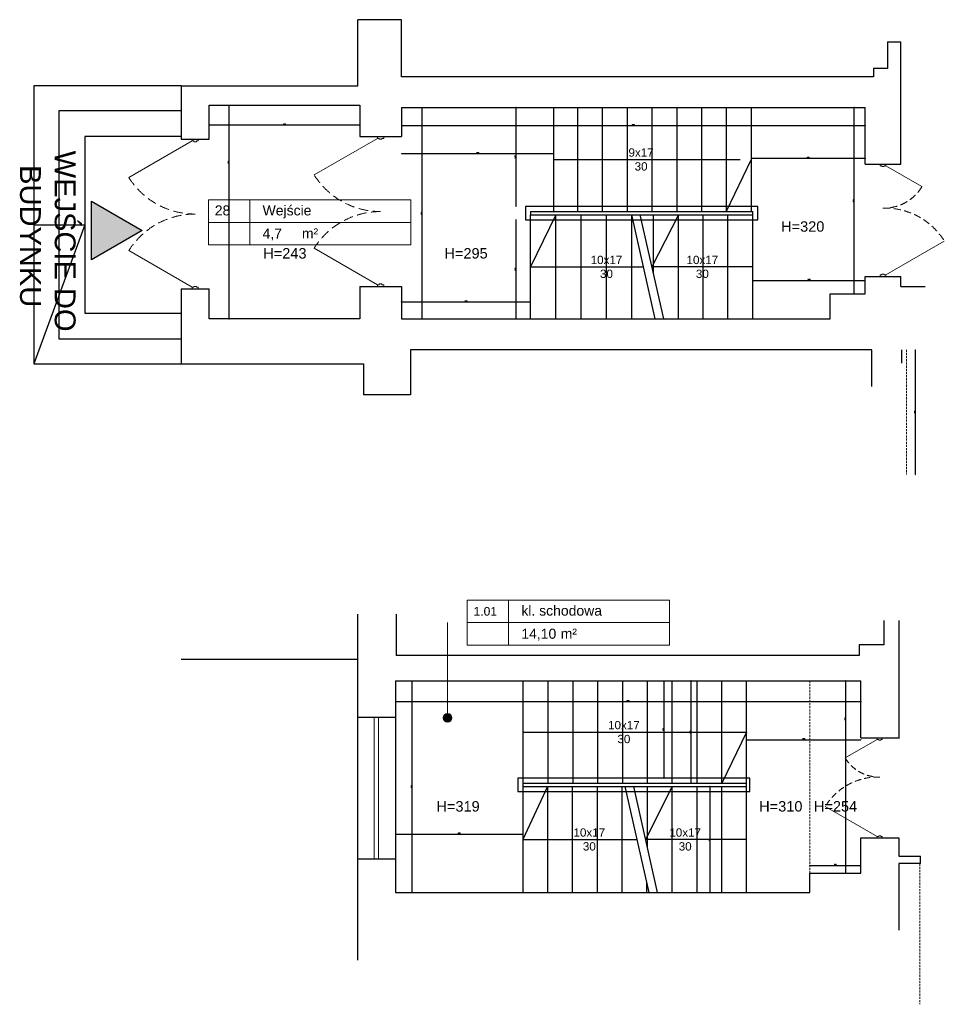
# Model space of a CAD drawing. Header units: millimetres. Extents: x 26866 to 1024070, y -428191 to 408885.
# Tile 3 of 248: x 173684 to 184791, y 134792 to 146620. Entities that reach past the tile are written whole.
import ezdxf
from ezdxf.enums import TextEntityAlignment as Align

# ---------------------------------------------------------------- set-up
doc = ezdxf.new("R2010")
doc.units = ezdxf.units.MM
doc.header["$LTSCALE"] = 2
doc.linetypes.add('HIDDEN', pattern=[9.525, 6.35, -3.175])
doc.linetypes.add('HIDDENX2', pattern=[19.05, 12.7, -6.35])
doc.layers.get('Defpoints').update_dxf_attribs({"color": 1})
for name, color, linetype, lineweight in [('3DPLAN_A_DRZWI', 173, 'Continuous', 5), ('3DPLAN_A_OKNA', 153, 'Continuous', 5), ('3DPLAN_A_TABELKA POMIESZCZEŃ', 7, 'Continuous', 0), ('3DPLAN_A_WYMIAR', 7, 'Continuous', 5), ('3DPLAN_A_WYSOKOŚCI OPIS', 101, 'Continuous', 5), ('3DPLAN_A_WYSOKOŚCI ZMIANA', 144, 'HIDDENX2', 5), ('AW_CERAMIKA', 6, 'Continuous', 9), ('Opisy', 7, 'Continuous', 13)]:
    doc.layers.add(name, color=color, linetype=linetype, lineweight=lineweight)
for name, color, linetype in [('3DPLAN_A_OPIS', 8, 'Continuous'), ('3DPLAN_A_POMIESZCZENIE NUMER', 100, 'Continuous'), ('3DPLAN_K_DZIAŁOWA NISKIE', 134, 'Continuous'), ('3DPLAN_K_NOŚNA', 7, 'Continuous'), ('3DPLAN_K_OBRYS', 243, 'Continuous'), ('3DPLAN_K_OBRYS WIDOK', 242, 'Continuous'), ('A_POMIESZCZENIE OPIS', 100, 'Continuous'), ('A_SCHODY', 6, 'Continuous')]:
    doc.layers.add(name, color=color, linetype=linetype)
doc.styles.add('ARIAL', font='arial.ttf')
doc.styles.add('SIMPLEX8', font='simplex.shx', dxfattribs={"width": 0.8})
doc.dimstyles.new('wymiar 1na100', dxfattribs={"dimtxt": 15, "dimasz": 10, "dimexe": 3, "dimexo": 5, "dimgap": 3, "dimtad": 1, "dimdec": 0, "dimtxsty": 'ARIAL', "dimblk": 'ARCHTICK', "dimcen": 2.5, "dimclrd": 40, "dimclre": 40, "dimclrt": 256, "dimadec": 1, "dimazin": 0, "dimtfac": 1, "dimtdec": 1, "dimtmove": 0, "dimatfit": 3, "dimldrblk": 'OPEN30', "dimfxl": 1.5, "dimfxlon": 1, "dimarcsym": 0})

# ---------------------------------------------------------------- blocks, each defined once
blk = doc.blocks.new('D 2X BEZ FILARKA')
at = {"layer": '3DPLAN_A_DRZWI', "lineweight": 20}
for p, q in [((1.16, 2.03), (25.58, 44.33)), ((98.84, 2.03), (74.42, 44.33))]:
    blk.add_line(p, q, dxfattribs=at)
at = {"layer": '3DPLAN_A_DRZWI'}
for points in [[(0, 2.03), (1.16, 2.03), (1.16, 0.87), (1.74, 0.87), (1.74, -0.87), (1.16, -0.87), (1.16, -2.03), (0, -2.03), (0, 2.03)], [(100, 2.03), (98.84, 2.03), (98.84, 0.87), (98.26, 0.87), (98.26, -0.87), (98.84, -0.87), (98.84, -2.03), (100, -2.03), (100, 2.03)]]:
    blk.add_lwpolyline(points, dxfattribs=at)
at = {"layer": '3DPLAN_A_DRZWI', "linetype": 'HIDDEN', "ltscale": 0.5}
for centre, start, end in [((-2.24, 0.11), 359.87786, 57.81827), ((102.24, 0.11), 122.18173, 180.12214)]:
    blk.add_arc(centre, 52.24, start, end, dxfattribs=at)
blk = doc.blocks.new('tabelka dla tp')
at = {"layer": '3DPLAN_A_TABELKA POMIESZCZEŃ'}
for p, q in [((49.7, 54), (49.7, 0)), ((0, 27), (243.1, 27))]:
    blk.add_line(p, q, dxfattribs=at)
blk.add_lwpolyline([(0, 54), (243.1, 54), (243.1, 0), (0, 0)], close=True, dxfattribs=at)
at = {"layer": '3DPLAN_A_POMIESZCZENIE NUMER', "color": 7, "style": 'ARIAL'}
blk.add_attdef('NUMER', (2.2, 35.4), '', height=12, dxfattribs=at)
at = {"layer": 'A_POMIESZCZENIE OPIS', "insert": (112.2, 19.8), "char_height": 12, "width": 36.412, "attachment_point": 1, "style": 'ARIAL'}
blk.add_mtext('{\\C7;m²}', dxfattribs=at)
at = {"layer": 'A_POMIESZCZENIE OPIS', "color": 7, "style": 'ARIAL'}
for tag, p in [('NAZWA', (51.7, 35.4)), ('POWIERZCHNIA', (51.1, 7.2))]:
    blk.add_attdef(tag, p, '', height=12, dxfattribs=at)
blk = doc.blocks.new('D 2X ASYMETRYCZNE BEZ FILARKA')
at = {"layer": '3DPLAN_A_DRZWI', "lineweight": 20}
for p, q in [((1.43, 2.5), (31.48, 54.55)), ((98.57, 2.5), (80.01, 34.65))]:
    blk.add_line(p, q, dxfattribs=at)
at = {"layer": '3DPLAN_A_DRZWI'}
for points in [[(0, 2.5), (1.43, 2.5), (1.43, 1.07), (2.15, 1.07), (2.15, -1.07), (1.43, -1.07), (1.43, -2.5), (0, -2.5), (0, 2.5)], [(100, 2.5), (98.57, 2.5), (98.57, 1.07), (97.85, 1.07), (97.85, -1.07), (98.57, -1.07), (98.57, -2.5), (100, -2.5), (100, 2.5)]]:
    blk.add_lwpolyline(points, dxfattribs=at)
at = {"layer": '3DPLAN_A_DRZWI', "linetype": 'HIDDEN', "lineweight": 15, "ltscale": 0.5}
for centre, radius, start, end in [((-0.79, 2.03), 61.64, 358.10848, 58.42822), ((100.32, 0.76), 39.51, 120.93252, 181.10913)]:
    blk.add_arc(centre, radius, start, end, dxfattribs=at)
blk = doc.blocks.new('WEJŚCIE')
at = {"layer": '3DPLAN_A_OPIS'}
blk.add_hatch(color=256, dxfattribs=at).paths.add_polyline_path([(-35.2, -60.9), (0, 0), (35.2, -60.9)])
blk.add_lwpolyline([(35.2, -60.9), (-35.2, -60.9), (0, 0)], close=True, dxfattribs=at)
at = {"layer": '3DPLAN_A_OPIS', "style": 'ARIAL'}
for s, p in [('WEJŚCIE DO', (-96, -105.1)), ('BUDYNKU', (-78.7, -146.8))]:
    blk.add_text(s, height=25, dxfattribs=at).set_placement(p)
blk = doc.blocks.new('_ArchTick')
at = {"color": 0, "linetype": 'ByBlock', "const_width": 0.15}
blk.add_lwpolyline([(-0.5, -0.5), (0.5, 0.5)], dxfattribs=at)
blk = doc.blocks.new('*D4587')
at = {"layer": '3DPLAN_A_WYMIAR', "color": 40, "lineweight": -2}
for p, q in [((176198, 145595), (176203, 145595)), ((176198, 143025), (176203, 143025))]:
    blk.add_line(p, q, dxfattribs=at)
at = {"layer": '3DPLAN_A_WYMIAR', "lineweight": -2}
blk.add_line((176200, 143025), (176200, 145595), dxfattribs=at)
at = {"layer": 'Defpoints', "color": 0}
for p in [(175960, 145595), (176200, 145595), (175960, 143025)]:
    blk.add_point(p, dxfattribs=at)
at = {"layer": '3DPLAN_A_WYMIAR', "lineweight": -2, "xscale": 10, "yscale": 10, "zscale": 10}
for p, rotation in [((176200, 145595), 90), ((176200, 143025), 270)]:
    blk.add_blockref('_ArchTick', p, dxfattribs=dict(at, rotation=rotation))
at = {"layer": '3DPLAN_A_WYMIAR', "insert": (176192, 144908), "char_height": 10, "attachment_point": 5, "rotation": 90, "style": 'SIMPLEX8'}
blk.add_mtext('2570', dxfattribs=at)
blk = doc.blocks.new('_OPEN30')
at = {"color": 0, "linetype": 'ByBlock', "lineweight": -2}
for q in [(-1, 0.3), (-1, -0.3), (-1, 0)]:
    blk.add_line((0, 0), q, dxfattribs=at)
blk = doc.blocks.new('*D4588')
at = {"layer": '3DPLAN_A_WYMIAR', "color": 40, "lineweight": -2}
for p, q in [((175960, 145358), (175960, 145353)), ((177770, 145358), (177770, 145353))]:
    blk.add_line(p, q, dxfattribs=at)
at = {"layer": '3DPLAN_A_WYMIAR', "lineweight": -2}
blk.add_line((175960, 145356), (177770, 145356), dxfattribs=at)
at = {"layer": 'Defpoints', "color": 0}
for p in [(175960, 145595), (177770, 145595), (177770, 145356)]:
    blk.add_point(p, dxfattribs=at)
at = {"layer": '3DPLAN_A_WYMIAR', "lineweight": -2, "xscale": 10, "yscale": 10, "zscale": 10, "rotation": 180}
blk.add_blockref('_ArchTick', (175960, 145356), dxfattribs=at)
at = {"layer": '3DPLAN_A_WYMIAR', "lineweight": -2, "xscale": 10, "yscale": 10, "zscale": 10}
blk.add_blockref('_ArchTick', (177770, 145356), dxfattribs=at)
at = {"layer": '3DPLAN_A_WYMIAR', "insert": (176865, 145364), "char_height": 10, "attachment_point": 5, "style": 'SIMPLEX8'}
blk.add_mtext('1810', dxfattribs=at)
blk = doc.blocks.new('*D4589')
at = {"layer": '3DPLAN_A_WYMIAR', "color": 40, "lineweight": -2}
for p, q in [((178270, 145350), (178270, 145346)), ((183840, 145350), (183840, 145346))]:
    blk.add_line(p, q, dxfattribs=at)
at = {"layer": '3DPLAN_A_WYMIAR', "lineweight": -2}
blk.add_line((178270, 145349), (183840, 145349), dxfattribs=at)
at = {"layer": 'Defpoints', "color": 0}
for p in [(178270, 145565), (183840, 145565), (183840, 145349)]:
    blk.add_point(p, dxfattribs=at)
at = {"layer": '3DPLAN_A_WYMIAR', "lineweight": -2, "xscale": 10, "yscale": 10, "zscale": 10, "rotation": 180}
blk.add_blockref('_ArchTick', (178270, 145349), dxfattribs=at)
at = {"layer": '3DPLAN_A_WYMIAR', "lineweight": -2, "xscale": 10, "yscale": 10, "zscale": 10}
blk.add_blockref('_ArchTick', (183840, 145349), dxfattribs=at)
at = {"layer": '3DPLAN_A_WYMIAR', "insert": (181055, 145357), "char_height": 10, "attachment_point": 5, "style": 'SIMPLEX8'}
blk.add_mtext('5570', dxfattribs=at)
blk = doc.blocks.new('*D4590')
at = {"layer": '3DPLAN_A_WYMIAR', "color": 40, "lineweight": -2}
for p, q in [((178518, 145565), (178523, 145565)), ((178518, 143025), (178523, 143025))]:
    blk.add_line(p, q, dxfattribs=at)
at = {"layer": '3DPLAN_A_WYMIAR', "lineweight": -2}
blk.add_line((178520, 143025), (178520, 145565), dxfattribs=at)
at = {"layer": 'Defpoints', "color": 0}
for p in [(178270, 145565), (178520, 145565), (178270, 143025)]:
    blk.add_point(p, dxfattribs=at)
at = {"layer": '3DPLAN_A_WYMIAR', "lineweight": -2, "xscale": 10, "yscale": 10, "zscale": 10}
for p, rotation in [((178520, 145565), 90), ((178520, 143025), 270)]:
    blk.add_blockref('_ArchTick', p, dxfattribs=dict(at, rotation=rotation))
at = {"layer": '3DPLAN_A_WYMIAR', "insert": (178512, 144295), "char_height": 10, "attachment_point": 5, "rotation": 90, "style": 'SIMPLEX8'}
blk.add_mtext('2540', dxfattribs=at)
blk = doc.blocks.new('*D4591')
at = {"layer": '3DPLAN_A_WYMIAR', "color": 40, "lineweight": -2}
for p, q in [((183711, 145565), (183707, 145565)), ((183711, 143325), (183707, 143325))]:
    blk.add_line(p, q, dxfattribs=at)
at = {"layer": '3DPLAN_A_WYMIAR', "lineweight": -2}
blk.add_line((183710, 143325), (183710, 145565), dxfattribs=at)
at = {"layer": 'Defpoints', "color": 0}
for p in [(183710, 145565), (183840, 145565), (183840, 143325)]:
    blk.add_point(p, dxfattribs=at)
at = {"layer": '3DPLAN_A_WYMIAR', "lineweight": -2, "xscale": 10, "yscale": 10, "zscale": 10}
for p, rotation in [((183710, 145565), 90), ((183710, 143325), 270)]:
    blk.add_blockref('_ArchTick', p, dxfattribs=dict(at, rotation=rotation))
at = {"layer": '3DPLAN_A_WYMIAR', "insert": (183702, 144445), "char_height": 10, "attachment_point": 5, "rotation": 90, "style": 'SIMPLEX8'}
blk.add_mtext('2240', dxfattribs=at)
blk = doc.blocks.new('*D4592')
at = {"layer": '3DPLAN_A_WYMIAR', "color": 40, "lineweight": -2}
for p, q in [((182490, 143487), (182490, 143492)), ((183840, 143487), (183840, 143492))]:
    blk.add_line(p, q, dxfattribs=at)
at = {"layer": '3DPLAN_A_WYMIAR', "lineweight": -2}
blk.add_line((182490, 143489), (183840, 143489), dxfattribs=at)
at = {"layer": 'Defpoints', "color": 0}
for p in [(183840, 143489), (182490, 143308), (183840, 143325)]:
    blk.add_point(p, dxfattribs=at)
at = {"layer": '3DPLAN_A_WYMIAR', "lineweight": -2, "xscale": 10, "yscale": 10, "zscale": 10, "rotation": 180}
blk.add_blockref('_ArchTick', (182490, 143489), dxfattribs=at)
at = {"layer": '3DPLAN_A_WYMIAR', "lineweight": -2, "xscale": 10, "yscale": 10, "zscale": 10}
blk.add_blockref('_ArchTick', (183840, 143489), dxfattribs=at)
at = {"layer": '3DPLAN_A_WYMIAR', "insert": (183165, 143497), "char_height": 10, "attachment_point": 5, "style": 'SIMPLEX8'}
blk.add_mtext('1350', dxfattribs=at)
blk = doc.blocks.new('*D4595')
at = {"layer": '3DPLAN_A_WYMIAR', "color": 40, "lineweight": -2}
for p, q in [((184445, 142655), (184449, 142655)), ((184445, 141155), (184449, 141155))]:
    blk.add_line(p, q, dxfattribs=at)
at = {"layer": '3DPLAN_A_WYMIAR', "lineweight": -2}
blk.add_line((184446, 141155), (184446, 142655), dxfattribs=at)
at = {"layer": 'Defpoints', "color": 0}
for p in [(184338, 142655), (184446, 142655), (184120, 141155)]:
    blk.add_point(p, dxfattribs=at)
at = {"layer": '3DPLAN_A_WYMIAR', "lineweight": -2, "xscale": 10, "yscale": 10, "zscale": 10}
for p, rotation in [((184446, 142655), 90), ((184446, 141155), 270)]:
    blk.add_blockref('_ArchTick', p, dxfattribs=dict(at, rotation=rotation))
at = {"layer": '3DPLAN_A_WYMIAR', "insert": (184438, 141905), "char_height": 10, "attachment_point": 5, "rotation": 90, "style": 'SIMPLEX8'}
blk.add_mtext('1500', dxfattribs=at)
blk = doc.blocks.new('*D4596')
at = {"layer": '3DPLAN_A_WYMIAR', "color": 40, "lineweight": -2}
for p, q in [((182470, 144957), (182470, 144953)), ((183840, 144957), (183840, 144953))]:
    blk.add_line(p, q, dxfattribs=at)
at = {"layer": '3DPLAN_A_WYMIAR', "lineweight": -2}
blk.add_line((182470, 144956), (183840, 144956), dxfattribs=at)
at = {"layer": 'Defpoints', "color": 0}
for p in [(182470, 145106), (183840, 145106), (183840, 144956)]:
    blk.add_point(p, dxfattribs=at)
at = {"layer": '3DPLAN_A_WYMIAR', "lineweight": -2, "xscale": 10, "yscale": 10, "zscale": 10, "rotation": 180}
blk.add_blockref('_ArchTick', (182470, 144956), dxfattribs=at)
at = {"layer": '3DPLAN_A_WYMIAR', "lineweight": -2, "xscale": 10, "yscale": 10, "zscale": 10}
blk.add_blockref('_ArchTick', (183840, 144956), dxfattribs=at)
at = {"layer": '3DPLAN_A_WYMIAR', "insert": (183155, 144964), "char_height": 10, "attachment_point": 5, "style": 'SIMPLEX8'}
blk.add_mtext('1370', dxfattribs=at)
blk = doc.blocks.new('*D4597')
at = {"layer": '3DPLAN_A_WYMIAR', "color": 40, "lineweight": -2}
for p, q in [((178270, 145012), (178270, 145008)), ((180098, 145012), (180098, 145008))]:
    blk.add_line(p, q, dxfattribs=at)
at = {"layer": '3DPLAN_A_WYMIAR', "lineweight": -2}
blk.add_line((178270, 145011), (180098, 145011), dxfattribs=at)
at = {"layer": 'Defpoints', "color": 0}
for p in [(178270, 145215), (180098, 145215), (180098, 145011)]:
    blk.add_point(p, dxfattribs=at)
at = {"layer": '3DPLAN_A_WYMIAR', "lineweight": -2, "xscale": 10, "yscale": 10, "zscale": 10, "rotation": 180}
blk.add_blockref('_ArchTick', (178270, 145011), dxfattribs=at)
at = {"layer": '3DPLAN_A_WYMIAR', "lineweight": -2, "xscale": 10, "yscale": 10, "zscale": 10}
blk.add_blockref('_ArchTick', (180098, 145011), dxfattribs=at)
at = {"layer": '3DPLAN_A_WYMIAR', "insert": (179184, 145019), "char_height": 10, "attachment_point": 5, "style": 'SIMPLEX8'}
blk.add_mtext('1828', dxfattribs=at)
blk = doc.blocks.new('*D4598')
at = {"layer": '3DPLAN_A_WYMIAR', "color": 40, "lineweight": -2}
for p, q in [((178270, 143229), (178270, 143234)), ((179820, 143229), (179820, 143234))]:
    blk.add_line(p, q, dxfattribs=at)
at = {"layer": '3DPLAN_A_WYMIAR', "lineweight": -2}
blk.add_line((178270, 143231), (179820, 143231), dxfattribs=at)
at = {"layer": 'Defpoints', "color": 0}
for p in [(179820, 143231), (178270, 143025), (179820, 143025)]:
    blk.add_point(p, dxfattribs=at)
at = {"layer": '3DPLAN_A_WYMIAR', "lineweight": -2, "xscale": 10, "yscale": 10, "zscale": 10, "rotation": 180}
blk.add_blockref('_ArchTick', (178270, 143231), dxfattribs=at)
at = {"layer": '3DPLAN_A_WYMIAR', "lineweight": -2, "xscale": 10, "yscale": 10, "zscale": 10}
blk.add_blockref('_ArchTick', (179820, 143231), dxfattribs=at)
at = {"layer": '3DPLAN_A_WYMIAR', "insert": (179045, 143239), "char_height": 10, "attachment_point": 5, "style": 'SIMPLEX8'}
blk.add_mtext('1550', dxfattribs=at)
blk = doc.blocks.new('*D4599')
at = {"layer": '3DPLAN_A_WYMIAR', "color": 40, "lineweight": -2}
for p, q in [((179647, 145565), (179643, 145565)), ((179647, 144375), (179643, 144375))]:
    blk.add_line(p, q, dxfattribs=at)
at = {"layer": '3DPLAN_A_WYMIAR', "lineweight": -2}
blk.add_line((179646, 145565), (179646, 144375), dxfattribs=at)
at = {"layer": 'Defpoints', "color": 0}
for p in [(180098, 145565), (179646, 144375), (180098, 144375)]:
    blk.add_point(p, dxfattribs=at)
at = {"layer": '3DPLAN_A_WYMIAR', "lineweight": -2, "xscale": 10, "yscale": 10, "zscale": 10}
for p, rotation in [((179646, 145565), 90), ((179646, 144375), 270)]:
    blk.add_blockref('_ArchTick', p, dxfattribs=dict(at, rotation=rotation))
at = {"layer": '3DPLAN_A_WYMIAR', "insert": (179638, 144970), "char_height": 10, "attachment_point": 5, "rotation": 90, "style": 'SIMPLEX8'}
blk.add_mtext('1190', dxfattribs=at)
blk = doc.blocks.new('*D4600')
at = {"layer": '3DPLAN_A_WYMIAR', "color": 40, "lineweight": -2}
for p, q in [((179647, 144215), (179643, 144215)), ((179647, 143025), (179643, 143025))]:
    blk.add_line(p, q, dxfattribs=at)
at = {"layer": '3DPLAN_A_WYMIAR', "lineweight": -2}
blk.add_line((179646, 144215), (179646, 143025), dxfattribs=at)
at = {"layer": 'Defpoints', "color": 0}
for p in [(179820, 144215), (179646, 143025), (179820, 143025)]:
    blk.add_point(p, dxfattribs=at)
at = {"layer": '3DPLAN_A_WYMIAR', "lineweight": -2, "xscale": 10, "yscale": 10, "zscale": 10}
for p, rotation in [((179646, 144215), 90), ((179646, 143025), 270)]:
    blk.add_blockref('_ArchTick', p, dxfattribs=dict(at, rotation=rotation))
at = {"layer": '3DPLAN_A_WYMIAR', "insert": (179638, 143620), "char_height": 10, "attachment_point": 5, "rotation": 90, "style": 'SIMPLEX8'}
blk.add_mtext('1190', dxfattribs=at)
blk = doc.blocks.new('*D4601')
at = {"layer": '3DPLAN_A_WYMIAR', "color": 40, "lineweight": -2}
for p, q in [((178397, 138677), (178401, 138677)), ((178397, 136137), (178401, 136137))]:
    blk.add_line(p, q, dxfattribs=at)
at = {"layer": '3DPLAN_A_WYMIAR', "lineweight": -2}
blk.add_line((178398, 136137), (178398, 138677), dxfattribs=at)
at = {"layer": 'Defpoints', "color": 0}
for p in [(178197, 138677), (178398, 138677), (178197, 136137)]:
    blk.add_point(p, dxfattribs=at)
at = {"layer": '3DPLAN_A_WYMIAR', "lineweight": -2, "xscale": 10, "yscale": 10, "zscale": 10}
for p, rotation in [((178398, 138677), 90), ((178398, 136137), 270)]:
    blk.add_blockref('_ArchTick', p, dxfattribs=dict(at, rotation=rotation))
at = {"layer": '3DPLAN_A_WYMIAR', "insert": (178390, 137407), "char_height": 10, "attachment_point": 5, "rotation": 90, "style": 'SIMPLEX8'}
blk.add_mtext('2540', dxfattribs=at)
blk = doc.blocks.new('*D4602')
at = {"layer": '3DPLAN_A_WYMIAR', "color": 40, "lineweight": -2}
for p, q in [((178197, 138432), (178197, 138427)), ((183787, 138432), (183787, 138427))]:
    blk.add_line(p, q, dxfattribs=at)
at = {"layer": '3DPLAN_A_WYMIAR', "lineweight": -2}
blk.add_line((178197, 138430), (183787, 138430), dxfattribs=at)
at = {"layer": 'Defpoints', "color": 0}
for p in [(178197, 138677), (183787, 138677), (183787, 138430)]:
    blk.add_point(p, dxfattribs=at)
at = {"layer": '3DPLAN_A_WYMIAR', "lineweight": -2, "xscale": 10, "yscale": 10, "zscale": 10, "rotation": 180}
blk.add_blockref('_ArchTick', (178197, 138430), dxfattribs=at)
at = {"layer": '3DPLAN_A_WYMIAR', "lineweight": -2, "xscale": 10, "yscale": 10, "zscale": 10}
blk.add_blockref('_ArchTick', (183787, 138430), dxfattribs=at)
at = {"layer": '3DPLAN_A_WYMIAR', "insert": (180992, 138438), "char_height": 10, "attachment_point": 5, "style": 'SIMPLEX8'}
blk.add_mtext('5590', dxfattribs=at)
blk = doc.blocks.new('*D4603')
at = {"layer": '3DPLAN_A_WYMIAR', "color": 40, "lineweight": -2}
for p, q in [((183177, 136459), (183177, 136464)), ((183787, 136459), (183787, 136464))]:
    blk.add_line(p, q, dxfattribs=at)
at = {"layer": '3DPLAN_A_WYMIAR', "lineweight": -2}
blk.add_line((183177, 136461), (183787, 136461), dxfattribs=at)
at = {"layer": 'Defpoints', "color": 0}
for p in [(183787, 136461), (183177, 136367), (183787, 136367)]:
    blk.add_point(p, dxfattribs=at)
at = {"layer": '3DPLAN_A_WYMIAR', "lineweight": -2, "xscale": 10, "yscale": 10, "zscale": 10, "rotation": 180}
blk.add_blockref('_ArchTick', (183177, 136461), dxfattribs=at)
at = {"layer": '3DPLAN_A_WYMIAR', "lineweight": -2, "xscale": 10, "yscale": 10, "zscale": 10}
blk.add_blockref('_ArchTick', (183787, 136461), dxfattribs=at)
at = {"layer": '3DPLAN_A_WYMIAR', "insert": (183482, 136469), "char_height": 10, "attachment_point": 5, "style": 'SIMPLEX8'}
blk.add_mtext('610', dxfattribs=at)
blk = doc.blocks.new('*D4604')
at = {"layer": '3DPLAN_A_WYMIAR', "color": 40, "lineweight": -2}
for p, q in [((183609, 138677), (183605, 138677)), ((183609, 136367), (183605, 136367))]:
    blk.add_line(p, q, dxfattribs=at)
at = {"layer": '3DPLAN_A_WYMIAR', "lineweight": -2}
blk.add_line((183608, 136367), (183608, 138677), dxfattribs=at)
at = {"layer": 'Defpoints', "color": 0}
for p in [(183608, 138677), (183787, 138677), (183787, 136367)]:
    blk.add_point(p, dxfattribs=at)
at = {"layer": '3DPLAN_A_WYMIAR', "lineweight": -2, "xscale": 10, "yscale": 10, "zscale": 10}
for p, rotation in [((183608, 138677), 90), ((183608, 136367), 270)]:
    blk.add_blockref('_ArchTick', p, dxfattribs=dict(at, rotation=rotation))
at = {"layer": '3DPLAN_A_WYMIAR', "insert": (183600, 138219), "char_height": 10, "attachment_point": 5, "rotation": 90, "style": 'SIMPLEX8'}
blk.add_mtext('2310', dxfattribs=at)
blk = doc.blocks.new('*D4609')
at = {"layer": '3DPLAN_A_WYMIAR', "color": 40, "lineweight": -2}
for p, q in [((182417, 137971), (182417, 137967)), ((183787, 137971), (183787, 137967))]:
    blk.add_line(p, q, dxfattribs=at)
at = {"layer": '3DPLAN_A_WYMIAR', "lineweight": -2}
blk.add_line((182417, 137970), (183787, 137970), dxfattribs=at)
at = {"layer": 'Defpoints', "color": 0}
for p in [(182417, 138230), (183787, 138230), (183787, 137970)]:
    blk.add_point(p, dxfattribs=at)
at = {"layer": '3DPLAN_A_WYMIAR', "lineweight": -2, "xscale": 10, "yscale": 10, "zscale": 10, "rotation": 180}
blk.add_blockref('_ArchTick', (182417, 137970), dxfattribs=at)
at = {"layer": '3DPLAN_A_WYMIAR', "lineweight": -2, "xscale": 10, "yscale": 10, "zscale": 10}
blk.add_blockref('_ArchTick', (183787, 137970), dxfattribs=at)
at = {"layer": '3DPLAN_A_WYMIAR', "insert": (183102, 137978), "char_height": 10, "attachment_point": 5, "style": 'SIMPLEX8'}
blk.add_mtext('1370', dxfattribs=at)
blk = doc.blocks.new('*D4610')
at = {"layer": '3DPLAN_A_WYMIAR', "color": 40, "lineweight": -2}
for p, q in [((178197, 136838), (178197, 136834)), ((179727, 136838), (179727, 136834))]:
    blk.add_line(p, q, dxfattribs=at)
at = {"layer": '3DPLAN_A_WYMIAR', "lineweight": -2}
blk.add_line((178197, 136837), (179727, 136837), dxfattribs=at)
at = {"layer": 'Defpoints', "color": 0}
for p in [(178197, 137074), (179727, 137074), (179727, 136837)]:
    blk.add_point(p, dxfattribs=at)
at = {"layer": '3DPLAN_A_WYMIAR', "lineweight": -2, "xscale": 10, "yscale": 10, "zscale": 10, "rotation": 180}
blk.add_blockref('_ArchTick', (178197, 136837), dxfattribs=at)
at = {"layer": '3DPLAN_A_WYMIAR', "lineweight": -2, "xscale": 10, "yscale": 10, "zscale": 10}
blk.add_blockref('_ArchTick', (179727, 136837), dxfattribs=at)
at = {"layer": '3DPLAN_A_WYMIAR', "insert": (178962, 136845), "char_height": 10, "attachment_point": 5, "style": 'SIMPLEX8'}
blk.add_mtext('1530', dxfattribs=at)
blk = doc.blocks.new('*D4611')
at = {"layer": '3DPLAN_A_WYMIAR', "color": 40, "lineweight": -2}
for p, q in [((181750, 138677), (181746, 138677)), ((181750, 137447), (181746, 137447))]:
    blk.add_line(p, q, dxfattribs=at)
at = {"layer": '3DPLAN_A_WYMIAR', "lineweight": -2}
blk.add_line((181749, 137447), (181749, 138677), dxfattribs=at)
at = {"layer": 'Defpoints', "color": 0}
for p in [(181749, 138677), (181821, 138677), (181821, 137447)]:
    blk.add_point(p, dxfattribs=at)
at = {"layer": '3DPLAN_A_WYMIAR', "lineweight": -2, "xscale": 10, "yscale": 10, "zscale": 10}
for p, rotation in [((181749, 138677), 90), ((181749, 137447), 270)]:
    blk.add_blockref('_ArchTick', p, dxfattribs=dict(at, rotation=rotation))
at = {"layer": '3DPLAN_A_WYMIAR', "insert": (181741, 138062), "char_height": 10, "attachment_point": 5, "rotation": 90, "style": 'SIMPLEX8'}
blk.add_mtext('1230', dxfattribs=at)
blk = doc.blocks.new('*D4612')
at = {"layer": 'AW_CERAMIKA', "color": 40, "lineweight": -2}
for p, q in [((181975, 137407), (181971, 137407)), ((181974, 137407), (181974, 136137)), ((181975, 136137), (181971, 136137))]:
    blk.add_line(p, q, dxfattribs=at)
at = {"layer": 'Defpoints', "color": 0}
for p in [(182041, 137407), (181974, 136137), (182003, 136137)]:
    blk.add_point(p, dxfattribs=at)
at = {"layer": 'AW_CERAMIKA', "color": 40, "lineweight": -2, "xscale": 10, "yscale": 10, "zscale": 10}
for p, rotation in [((181974, 137407), 90), ((181974, 136137), 270)]:
    blk.add_blockref('_ArchTick', p, dxfattribs=dict(at, rotation=rotation))
at = {"layer": 'AW_CERAMIKA', "insert": (181963, 136772), "char_height": 15, "attachment_point": 5, "rotation": 90, "style": 'ARIAL'}
blk.add_mtext('1270', dxfattribs=at)
blk = doc.blocks.new('*D4613')
at = {"layer": '3DPLAN_A_WYMIAR', "color": 40, "lineweight": -2}
for p, q in [((181424, 138677), (181428, 138677)), ((181424, 137507), (181428, 137507))]:
    blk.add_line(p, q, dxfattribs=at)
at = {"layer": '3DPLAN_A_WYMIAR', "lineweight": -2}
blk.add_line((181425, 137507), (181425, 138677), dxfattribs=at)
at = {"layer": 'Defpoints', "color": 0}
for p in [(181225, 138677), (181425, 138677), (181225, 137507)]:
    blk.add_point(p, dxfattribs=at)
at = {"layer": '3DPLAN_A_WYMIAR', "lineweight": -2, "xscale": 10, "yscale": 10, "zscale": 10}
for p, rotation in [((181425, 138677), 90), ((181425, 137507), 270)]:
    blk.add_blockref('_ArchTick', p, dxfattribs=dict(at, rotation=rotation))
at = {"layer": '3DPLAN_A_WYMIAR', "insert": (181417, 138092), "char_height": 10, "attachment_point": 5, "rotation": 90, "style": 'SIMPLEX8'}
blk.add_mtext('1170', dxfattribs=at)

msp = doc.modelspace()

# ---------------------------------------------------------------- hatches: boundary and pattern name
at = {"layer": 'Opisy', "ltscale": 0.5}
h = msp.add_hatch(color=256, dxfattribs=at)
h.dxf.hatch_style = 1
h.paths.add_polyline_path([(178809, 138182.7), (178809, 138281.7, 0.7333599)])
h.paths.add_polyline_path([(178809, 138281.7), (178809, 138182.7, 0.0764645), (178824.6, 138180.3, 1.1655909)])

# ---------------------------------------------------------------- linework, layer by layer
at = {"layer": '3DPLAN_A_OKNA'}
for p, q in [((177944.2, 136536.6), (177944.2, 138236.6)), ((177994.2, 138236.6), (177994.2, 136536.6))]:
    msp.add_line(p, q, dxfattribs=at)
at = {"layer": '3DPLAN_A_TABELKA POMIESZCZEŃ', "ltscale": 0.5}
msp.add_line((178824.6, 139377.1), (178824.6, 138232.2), dxfattribs=at)
at = {"layer": '3DPLAN_A_WYSOKOŚCI ZMIANA'}
for p, q in [((184338.4, 142655.3), (184338.4, 141155.3)), ((183176.7, 136366.6), (183176.7, 138676.6)), ((184496.7, 136481.6), (184496.7, 134791.6))]:
    msp.add_line(p, q, dxfattribs=at)
at = {"layer": '3DPLAN_K_DZIAŁOWA NISKIE'}
msp.add_line((178196.7, 138236.6), (178196.7, 136536.6), dxfattribs=at)
at = {"layer": '3DPLAN_K_NOŚNA'}
for p, q in [((178269.9, 146620.3), (177744.9, 146620.3)), ((178269.9, 145935.3), (178269.9, 146620.3)), ((184109.9, 146355.3), (184269.9, 146355.3)), ((184109.9, 146355.3), (184109.9, 146035.3)), ((184269.9, 144885.3), (184269.9, 146355.3)), ((184109.9, 146035.3), (183939.9, 146035.3)), ((183939.9, 146035.3), (183939.9, 145935.3)), ((183939.9, 145935.3), (178269.9, 145935.3)), ((175959.9, 145185.3), (175959.9, 145595.3)), ((175959.9, 145595.3), (177769.9, 145595.3)), ((177769.9, 145595.3), (177769.9, 145215.3)), ((178269.9, 145565.3), (178269.9, 145215.3)), ((178269.9, 145565.3), (183839.9, 145565.3)), ((183839.9, 144885.3), (183839.9, 145565.3)), ((175624.9, 145185.3), (175959.9, 145185.3)), ((177769.9, 145215.3), (178269.9, 145215.3)), ((183839.9, 144885.3), (184269.9, 144885.3)), ((183839.9, 143535.3), (184269.9, 143535.3)), ((183839.9, 143325.3), (183839.9, 143535.3)), ((184269.9, 143415.3), (184269.9, 143535.3)), ((175624.9, 143385.3), (175959.9, 143385.3)), ((175959.9, 143025.3), (175959.9, 143385.3)), ((177769.9, 143415.3), (177769.9, 143025.3)), ((177769.9, 143415.3), (178269.9, 143415.3)), ((178269.9, 143415.3), (178269.9, 143025.3)), ((184269.9, 143415.3), (184559.9, 143415.3)), ((183419.9, 143025.3), (183419.9, 143325.3)), ((183419.9, 143325.3), (183839.9, 143325.3)), ((177769.9, 143025.3), (175959.9, 143025.3)), ((178269.9, 143025.3), (183419.9, 143025.3)), ((178379.9, 142655.3), (178379.9, 142115.3)), ((183919.9, 142655.3), (178379.9, 142655.3)), ((183919.9, 142215.3), (183919.9, 142655.3)), ((184279.9, 142495.3), (184279.9, 142655.3)), ((178379.9, 142115.3), (177814.9, 142115.3)), ((178206.7, 139478.1), (178206.7, 138981.6)), ((184066.7, 139401.6), (184066.7, 139111.6)), ((184246.7, 139401.6), (184246.7, 137986.6)), ((184066.7, 139111.6), (183766.7, 139111.6)), ((183766.7, 139111.6), (183766.7, 138981.6)), ((183766.7, 138981.6), (178206.7, 138981.6)), ((178196.7, 138676.6), (178196.7, 138236.6)), ((178196.7, 138676.6), (183786.7, 138676.6)), ((183786.7, 137991.6), (183786.7, 138676.6)), ((178196.7, 138236.6), (177741.7, 138236.6)), ((183786.7, 137991.6), (184246.7, 137991.6)), ((183786.7, 136366.6), (183786.7, 136791.6)), ((183786.7, 136791.6), (184246.7, 136791.6)), ((184246.7, 136791.6), (184246.7, 136571.6)), ((178196.7, 136536.6), (177741.7, 136536.6)), ((178196.7, 136536.6), (178196.7, 136136.6)), ((184246.7, 136571.6), (184506.7, 136571.6)), ((184506.7, 136481.6), (184506.7, 136571.6)), ((184506.7, 136481.6), (184246.7, 136481.6)), ((184246.7, 136481.6), (184246.7, 135681.6)), ((183176.7, 136136.6), (183176.7, 136366.6)), ((183176.7, 136366.6), (183786.7, 136366.6)), ((181215.7, 136265.6), (181215.7, 136136.6)), ((178196.7, 136136.6), (183176.7, 136136.6))]:
    msp.add_line(p, q, dxfattribs=at)
msp.add_lwpolyline([(179666.7, 137346.6), (182456.7, 137346.6), (182456.7, 137506.6), (179666.7, 137506.6)], close=True, dxfattribs=at)
at = {"layer": '3DPLAN_K_OBRYS'}
for p, q in [((177744.9, 145825.3), (177744.9, 146620.3)), ((175624.9, 145825.3), (177744.9, 145825.3)), ((175624.9, 145825.3), (175624.9, 145185.3)), ((175624.9, 143385.3), (175624.9, 142485.3)), ((175624.9, 142485.3), (177814.9, 142485.3)), ((177814.9, 142485.3), (177814.9, 142115.3)), ((177741.7, 139478.1), (177741.7, 138236.6)), ((177741.7, 136536.6), (177741.7, 135321.6))]:
    msp.add_line(p, q, dxfattribs=at)
at = {"layer": '3DPLAN_K_OBRYS WIDOK'}
for p, q in [((175624.9, 138936.6), (177744.9, 138936.6)), ((177741.7, 138236.6), (177741.7, 136536.6))]:
    msp.add_line(p, q, dxfattribs=at)
at = {"layer": 'A_SCHODY'}
for p, q in [((173854.9, 145825.3), (173854.9, 142485.3)), ((175624.9, 145825.3), (173854.9, 145825.3)), ((174154.9, 145525.3), (174154.9, 142785.3)), ((175624.9, 145525.3), (174154.9, 145525.3)), ((180097.7, 145565.3), (180097.7, 144315.3)), ((180385.3, 145565.3), (180385.3, 144315.3)), ((180683.1, 145565.3), (180683.1, 144315.3)), ((180980.9, 145565.3), (180980.9, 144315.3)), ((181278.7, 145565.3), (181278.7, 144315.3)), ((181576.5, 145565.3), (181576.5, 144315.3)), ((181874.3, 145565.3), (181874.3, 144315.3)), ((182172.1, 145565.3), (182172.1, 144315.3)), ((182469.9, 145565.3), (182469.9, 144315.3)), ((174464.9, 145215.3), (174464.9, 143095.3)), ((175624.9, 145215.3), (174464.9, 145215.3)), ((180097.7, 144940.3), (182339.9, 144940.3)), ((182469.9, 144940.3), (182172.1, 144315.3)), ((179819.9, 144315.3), (182489.9, 144315.3)), ((179819.9, 144315.3), (179819.9, 144275.3)), ((182489.9, 144275.3), (182489.9, 144315.3)), ((179819.9, 143025.3), (179819.9, 144275.3)), ((179819.9, 144275.3), (182489.9, 144275.3)), ((180124.3, 144275.3), (179819.9, 143650.3)), ((180124.3, 143025.3), (180124.3, 144275.3)), ((180428.7, 143025.3), (180428.7, 144275.3)), ((180733.1, 143025.3), (180733.1, 144275.3)), ((181317.9, 143025.3), (181036.8, 144275.3)), ((181037.5, 143025.3), (181037.5, 144275.3)), ((181420.3, 143025.3), (181139.2, 144275.3)), ((181596.5, 144275.3), (181279.8, 143650.3)), ((181298.7, 143566.4), (181298.7, 144275.3)), ((181596.5, 143025.3), (181596.5, 144275.3)), ((181894.3, 143025.3), (181894.3, 144275.3)), ((182192.1, 143025.3), (182192.1, 144275.3)), ((182489.9, 143025.3), (182489.9, 144275.3)), ((173854.9, 144155.3), (174464.9, 144155.3)), ((174464.9, 144155.3), (173854.9, 142485.3)), ((179819.9, 143650.3), (181177.3, 143650.3)), ((182489.9, 143650.3), (181279.8, 143650.3)), ((174464.9, 143095.3), (175624.9, 143095.3)), ((174154.9, 142785.3), (175624.9, 142785.3)), ((173854.9, 142485.3), (175624.9, 142485.3)), ((179726.7, 138676.6), (179726.7, 137446.6)), ((180034.3, 137446.6), (180034.3, 138676.6)), ((180332.1, 137446.6), (180332.1, 138676.6)), ((180629.9, 137446.6), (180629.9, 138676.6)), ((180927.7, 137446.6), (180927.7, 138676.6)), ((181225.5, 137446.6), (181225.5, 138676.6)), ((181523.3, 137446.6), (181523.3, 138676.6)), ((181821.1, 137446.6), (181821.1, 138676.6)), ((182118.9, 137446.6), (182118.9, 138676.6)), ((182416.7, 137446.6), (182416.7, 138676.6)), ((179726.7, 138061.6), (182416.7, 138061.6)), ((182416.7, 138061.6), (182118.9, 137446.6)), ((179726.7, 137446.6), (182416.7, 137446.6)), ((179726.7, 137446.6), (179726.7, 137406.6)), ((179726.7, 137406.6), (182416.7, 137406.6)), ((179726.7, 137406.6), (179726.7, 136136.6)), ((180024.5, 137406.6), (179726.7, 136771.6)), ((180024.5, 137406.6), (180024.5, 136136.6)), ((180322.3, 137406.6), (180322.3, 136136.6)), ((180620.1, 137406.6), (180620.1, 136136.6)), ((180917.9, 137406.6), (180917.9, 136136.6)), ((181244.7, 136136.6), (180959.1, 137406.6)), ((181347.2, 136136.6), (181061.6, 137406.6)), ((181204.4, 136771.6), (181523.3, 137406.6)), ((181225.5, 136677.8), (181225.5, 137406.6)), ((181523.3, 136136.6), (181523.3, 137406.6)), ((181821.1, 136136.6), (181821.1, 137406.6)), ((182118.9, 136136.6), (182118.9, 137406.6)), ((182416.7, 137406.6), (182416.7, 137446.6)), ((182416.7, 136136.6), (182416.7, 137406.6)), ((179726.7, 136771.6), (181101.9, 136771.6)), ((182416.7, 136771.6), (181204.4, 136771.6))]:
    msp.add_line(p, q, dxfattribs=at)
msp.add_lwpolyline([(179759.9, 144215.3), (182549.9, 144215.3), (182549.9, 144375.3), (179759.9, 144375.3)], close=True, dxfattribs=at)
at = {"layer": 'Opisy', "ltscale": 0.5}
msp.add_circle((178824.6, 138232.2), 51.9, dxfattribs=at)

# ---------------------------------------------------------------- block references
at = {"layer": '3DPLAN_A_DRZWI'}
for name, p, xscale, yscale, zscale, rotation in [('D 2X BEZ FILARKA', (175792.4, 143385.3), 18, 18, 18, 90), ('D 2X BEZ FILARKA', (178019.9, 143415.3), 18, 18, 18, 90), ('D 2X ASYMETRYCZNE BEZ FILARKA', (184054.9, 143535.3), -13.50000000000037, 13.50000000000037, 13.50000000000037, 270), ('D 2X ASYMETRYCZNE BEZ FILARKA', (184016.7, 136791.6), 12.00000000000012, 12.00000000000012, 12.00000000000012, 90)]:
    msp.add_blockref(name, p, dxfattribs=dict(at, xscale=xscale, yscale=yscale, zscale=zscale, rotation=rotation))
at = {"layer": '3DPLAN_A_OPIS', "xscale": 10, "yscale": 10, "zscale": 10, "rotation": 270}
msp.add_blockref('WEJŚCIE', (175156.2, 144086.5), dxfattribs=at)
at = {"layer": '3DPLAN_A_TABELKA POMIESZCZEŃ', "ltscale": 0.5}
ref = msp.add_blockref('tabelka dla tp', (175952.4, 143915.3), dxfattribs=dict(at, xscale=10, yscale=10, zscale=10))
ref.add_attrib('NUMER', '28', (176027.7, 144269.1), dxfattribs={"layer": '3DPLAN_A_POMIESZCZENIE NUMER', "height": 120, "style": 'ARIAL'})
ref.add_attrib('NAZWA', 'Wejście', (176602, 144269.1), dxfattribs={"layer": 'A_POMIESZCZENIE OPIS', "height": 120, "style": 'ARIAL'})
ref.add_attrib('POWIERZCHNIA', '4,7', (176602, 143991.6), dxfattribs={"layer": 'A_POMIESZCZENIE OPIS', "height": 120, "style": 'ARIAL'})
ref = msp.add_blockref('tabelka dla tp', (179060.9, 139107.1), dxfattribs=dict(at, xscale=10, yscale=10, zscale=10))
ref.add_attrib('NUMER', '1.01', dxfattribs={"layer": '3DPLAN_A_POMIESZCZENIE NUMER', "color": 0, "height": 103.98, "style": 'ARIAL'}).set_placement((179136.1, 139460.9), (179418.6, 139460.9), align=Align.ALIGNED)
ref.add_attrib('NAZWA', 'kl. schodowa', (179710.4, 139460.9), dxfattribs={"layer": 'A_POMIESZCZENIE OPIS', "color": 0, "height": 120, "style": 'ARIAL'})
ref.add_attrib('POWIERZCHNIA', '14,10', (179710.4, 139183.4), dxfattribs={"layer": 'A_POMIESZCZENIE OPIS', "color": 0, "height": 120, "style": 'ARIAL'})

# ---------------------------------------------------------------- texts
at = {"layer": '3DPLAN_A_WYSOKOŚCI OPIS', "char_height": 125, "width": 592.068, "attachment_point": 1, "style": 'ARIAL'}
for s, insert in [('H=320', (182831.2, 144198.4)), ('H=243', (176610.3, 143875.9)), ('H=295', (178786.5, 143875.9))]:
    msp.add_mtext(s, dxfattribs=dict(at, insert=insert))
at = {"layer": '3DPLAN_A_WYSOKOŚCI OPIS', "color": 0, "char_height": 125, "width": 592.068, "attachment_point": 1, "style": 'ARIAL'}
for s, insert in [('H=319', (178690.6, 137232.3)), ('H=310', (182567.7, 137232.3)), ('H=254', (183225.3, 137232.3))]:
    msp.add_mtext(s, dxfattribs=dict(at, insert=insert))
at = {"layer": 'Opisy', "ltscale": 0.5, "char_height": 100, "width": 743.914, "attachment_point": 5, "style": 'ARIAL'}
for s, insert in [('\\pxqc;9x17\\P30\\P\\pq*;', (181148.7, 144940.3)), ('\\pxqc;10x17\\P30', (180733.1, 143650.3)), ('\\pxqc;10x17\\P30', (181884.8, 143650.3)), ('\\pxqc;10x17\\P30', (180942.4, 138061.6)), ('\\pxqc;10x17\\P30', (180526.8, 136771.6)), ('\\pxqc;10x17\\P30', (181678.5, 136771.6))]:
    msp.add_mtext(s, dxfattribs=dict(at, insert=insert))

# ---------------------------------------------------------------- dimensions: what is measured, and where the dimension line sits
at = {"layer": '3DPLAN_A_WYMIAR', "color": 0}
for base, p1, p2, picture, middle in [((177769.9, 145356.1), (175959.9, 145595.3), (177769.9, 145595.3), '*D4588', (176864.9, 145364.1)), ((183839.9, 145348.6), (178269.9, 145565.3), (183839.9, 145565.3), '*D4589', (181054.9, 145356.6)), ((180097.7, 145010.9), (178269.9, 145215.3), (180097.7, 145215.3), '*D4597', (179183.8, 145018.9)), ((183839.9, 144955.7), (182469.9, 145106.1), (183839.9, 145106.1), '*D4596', (183154.9, 144963.7)), ((183839.9, 143488.8), (182489.9, 143308.2), (183839.9, 143325.3), '*D4592', (183164.9, 143496.8)), ((179819.9, 143230.6), (178269.9, 143025.3), (179819.9, 143025.3), '*D4598', (179044.9, 143238.6)), ((183786.7, 138430.5), (178196.7, 138676.6), (183786.7, 138676.6), '*D4602', (180991.7, 138438.5)), ((183786.7, 137969.8), (182416.7, 138230.1), (183786.7, 138230.1), '*D4609', (183101.7, 137977.8)), ((179726.7, 136836.7), (178196.7, 137074.5), (179726.7, 137074.5), '*D4610', (178961.7, 136844.7)), ((183786.7, 136460.6), (183176.7, 136366.6), (183786.7, 136366.6), '*D4603', (183481.7, 136468.6))]:
    dim = msp.add_linear_dim(base=base, p1=p1, p2=p2, dimstyle='wymiar 1na100', override={"dimtxt": 10, "dimtxsty": 'SIMPLEX8', "dimclrd": 256, "dimldrblk": 'OPEN30'}, dxfattribs=at)
    dim.commit()
    dim.dimension.update_dxf_attribs({"geometry": picture, "text_midpoint": middle})
for base, p1, p2, picture, middle in [((176199.6, 145595.3), (175959.9, 143025.3), (175959.9, 145595.3), '*D4587', (176199.6, 144907.8)), ((183607.6, 138676.6), (183786.7, 136366.6), (183786.7, 138676.6), '*D4604', (183607.6, 138218.8))]:
    dim = msp.add_linear_dim(base=base, p1=p1, p2=p2, angle=90, dimstyle='wymiar 1na100', override={"dimtxt": 10, "dimtxsty": 'SIMPLEX8', "dimclrd": 256, "dimldrblk": 'OPEN30'}, dxfattribs=at)
    dim.commit()
    dim.dimension.update_dxf_attribs({"geometry": picture, "text_midpoint": middle, "dimtype": 160})
for base, p1, p2, picture, middle in [((178519.7, 145565.3), (178269.9, 143025.3), (178269.9, 145565.3), '*D4590', (178511.7, 144295.3)), ((179645.9, 144375.3), (180097.7, 145565.3), (180097.7, 144375.3), '*D4599', (179637.9, 144970.3)), ((183709.9, 145565.3), (183839.9, 143325.3), (183839.9, 145565.3), '*D4591', (183701.9, 144445.3)), ((179645.9, 143025.3), (179819.9, 144215.3), (179819.9, 143025.3), '*D4600', (179637.9, 143620.3)), ((184446.2, 142655.3), (184119.9, 141155.3), (184338.4, 142655.3), '*D4595', (184438.2, 141905.3)), ((178398.2, 138676.6), (178196.7, 136136.6), (178196.7, 138676.6), '*D4601', (178390.2, 137406.6)), ((181425.3, 138676.6), (181225.5, 137506.6), (181225.5, 138676.6), '*D4613', (181417.3, 138091.6)), ((181748.7, 138676.6), (181821.1, 137446.6), (181821.1, 138676.6), '*D4611', (181740.7, 138061.6))]:
    dim = msp.add_linear_dim(base=base, p1=p1, p2=p2, angle=90, dimstyle='wymiar 1na100', override={"dimtxt": 10, "dimtxsty": 'SIMPLEX8', "dimclrd": 256, "dimldrblk": 'OPEN30'}, dxfattribs=at)
    dim.commit()
    dim.dimension.update_dxf_attribs({"geometry": picture, "text_midpoint": middle})
at = {"layer": 'AW_CERAMIKA'}
dim = msp.add_linear_dim(base=(181973.6, 136136.6), p1=(182041.1, 137406.6), p2=(182002.6, 136136.6), angle=90, dimstyle='wymiar 1na100', dxfattribs=at)
dim.commit()
dim.dimension.update_dxf_attribs({"geometry": '*D4612', "text_midpoint": (181963, 136771.6)})

doc.saveas('drawing.dxf')
